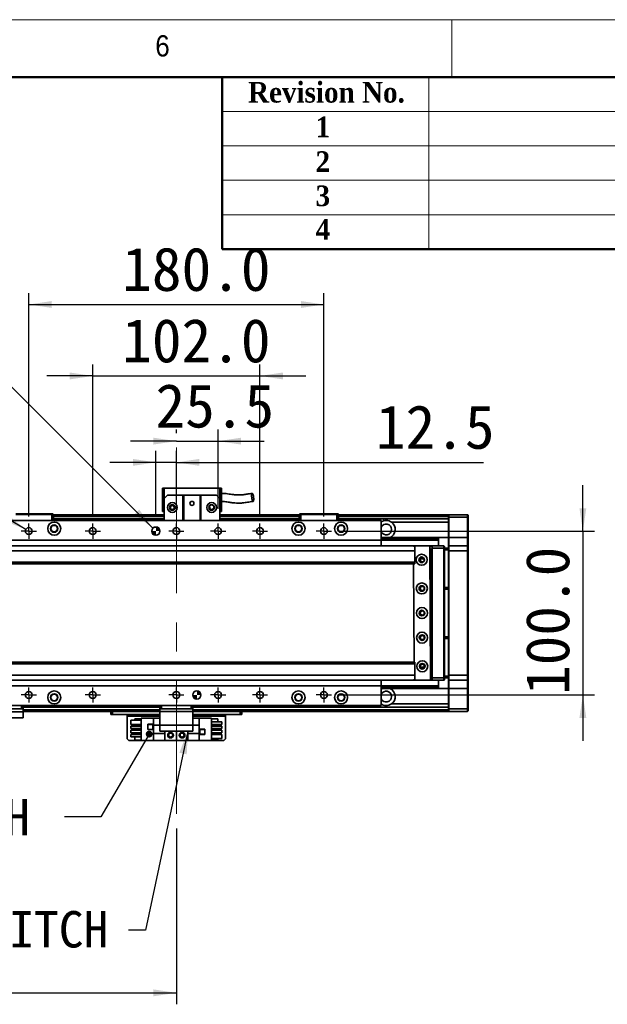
# Model space of a CAD drawing. Header units: millimetres. Extents: x 35 to 2905, y 35 to 2044.
# Tile 9 of 10: x 1906 to 2265, y 1443 to 2044. Entities that reach past the tile are written whole.
import ezdxf

# ---------------------------------------------------------------- set-up
doc = ezdxf.new("R2010")
doc.units = ezdxf.units.MM
doc.header["$LTSCALE"] = 7
doc.linetypes.add('CENTERX2', pattern=[20.32, 12.7, -2.54, 2.54, -2.54])
doc.layers.add('黑色实线', color=7, linetype='Continuous')
doc.styles.add('SLDTEXTSTYLE1', font='Gothic.ttf', dxfattribs={"width": 0.913})
doc.styles.add('SLDTEXTSTYLE2', font='timesbd.ttf', dxfattribs={"width": 0.933})
doc.styles.add('SLDTEXTSTYLE8', font='txt')
doc.styles.add('SLDTEXTSTYLE9', font='txt', dxfattribs={"bigfont": 'bigfont'})
doc.dimstyles.new('SLDDIMSTYLE0', dxfattribs={"dimtxt": 26.6, "dimasz": 14, "dimexe": 0, "dimexo": 0.0625, "dimgap": 6.65, "dimtad": 2, "dimdec": 1, "dimrnd": 1e-09, "dimzin": 4, "dimdsep": 46, "dimtxsty": 'SLDTEXTSTYLE8', "dimsah": 1, "dimcen": 0.09, "dimadec": 0, "dimazin": 1, "dimtfac": 1, "dimtdec": 1, "dimtmove": 0, "dimatfit": 0, "dimfxl": 0, "dimfrac": 2, "dimtolj": 1, "dimtzin": 12, "dimarcsym": 0})
doc.dimstyles.new('SLDDIMSTYLE1', dxfattribs={"dimtxt": 26.6, "dimasz": 14, "dimexe": 0, "dimexo": 0.0625, "dimgap": 6.65, "dimtad": 2, "dimdec": 1, "dimrnd": 1e-09, "dimzin": 12, "dimdsep": 46, "dimtxsty": 'SLDTEXTSTYLE8', "dimsah": 1, "dimcen": 0.09, "dimadec": 0, "dimazin": 3, "dimtfac": 1, "dimtdec": 1, "dimtmove": 0, "dimatfit": 0, "dimfxl": 0, "dimfrac": 2, "dimtolj": 1, "dimtzin": 12, "dimarcsym": 0})
doc.dimstyles.new('SLDDIMSTYLE2', dxfattribs={"dimtxt": 0.18, "dimasz": 14, "dimexe": 0, "dimexo": 0.0625, "dimgap": 0, "dimtad": 0, "dimtih": 1, "dimtoh": 1, "dimdec": 0, "dimrnd": 1e-09, "dimzin": 0, "dimdsep": 46, "dimtxsty": 'Standard', "dimsah": 1, "dimcen": 0.09, "dimadec": 0, "dimazin": 0, "dimtfac": 14, "dimtdec": 0, "dimtofl": 0, "dimtmove": 0, "dimatfit": 3, "dimfxl": 0, "dimfrac": 2, "dimtolj": 1, "dimtzin": 0, "dimarcsym": 0})
doc.dimstyles.new('SLDDIMSTYLE3', dxfattribs={"dimtxt": 26.6, "dimasz": 14, "dimexe": 0, "dimexo": 0.0625, "dimgap": 6.65, "dimtad": 2, "dimdec": 1, "dimrnd": 1e-09, "dimzin": 4, "dimdsep": 46, "dimtxsty": 'SLDTEXTSTYLE8', "dimsah": 1, "dimcen": 0.09, "dimadec": 0, "dimazin": 1, "dimtfac": 1, "dimtdec": 1, "dimtofl": 0, "dimtmove": 0, "dimatfit": 3, "dimfxl": 0, "dimfrac": 2, "dimtolj": 1, "dimtzin": 12, "dimarcsym": 0})
doc.dimstyles.new('SLDDIMSTYLE4', dxfattribs={"dimtxt": 26.6, "dimasz": 14, "dimexe": 0, "dimexo": 0.0625, "dimgap": 6.65, "dimtad": 0, "dimtih": 1, "dimtoh": 1, "dimdec": 1, "dimrnd": 1e-09, "dimzin": 4, "dimdsep": 46, "dimtxsty": 'SLDTEXTSTYLE8', "dimsah": 1, "dimcen": 0, "dimadec": 0, "dimazin": 1, "dimtfac": 1, "dimtdec": 1, "dimtofl": 0, "dimtmove": 0, "dimatfit": 3, "dimfxl": 0, "dimfrac": 2, "dimtolj": 1, "dimtzin": 12, "dimarcsym": 0})
doc.dimstyles.new('SLDDIMSTYLE5', dxfattribs={"dimtxt": 26.6, "dimasz": 14, "dimexe": 0, "dimexo": 0.0625, "dimgap": 6.65, "dimtad": 0, "dimtih": 1, "dimtoh": 1, "dimdec": 1, "dimrnd": 1e-09, "dimzin": 12, "dimdsep": 46, "dimtxsty": 'SLDTEXTSTYLE8', "dimsah": 1, "dimcen": 0, "dimadec": 0, "dimazin": 3, "dimtfac": 1, "dimtdec": 1, "dimtofl": 0, "dimtmove": 0, "dimatfit": 3, "dimfxl": 0, "dimfrac": 2, "dimtolj": 1, "dimtzin": 12, "dimarcsym": 0})
doc.dimstyles.new('SLDDIMSTYLE6', dxfattribs={"dimtxt": 0.18, "dimasz": 4.2, "dimexe": 0, "dimexo": 0.0625, "dimgap": 0, "dimtad": 0, "dimtih": 1, "dimtoh": 1, "dimdec": 0, "dimrnd": 1e-09, "dimzin": 0, "dimdsep": 46, "dimtxsty": 'Standard', "dimblk1": 'DOT', "dimblk2": 'DOT', "dimsah": 1, "dimcen": 0.09, "dimadec": 0, "dimazin": 0, "dimtfac": 4.2, "dimtdec": 0, "dimtofl": 0, "dimtmove": 0, "dimatfit": 3, "dimldrblk": 'DOT', "dimfxl": 0, "dimfrac": 2, "dimtolj": 1, "dimtzin": 0, "dimarcsym": 0})

# ---------------------------------------------------------------- blocks, each defined once
blk = doc.blocks.new('_D_7')
at = {"layer": '黑色实线'}
for p, q in [((1951.03, 1740.77), (1951.03, 1833.58)), ((2053.03, 1740.77), (2053.03, 1833.58)), ((1951.03, 1826.58), (1923.03, 1826.58)), ((1951.03, 1826.58), (2053.03, 1826.58)), ((2053.03, 1826.58), (2081.03, 1826.58))]:
    blk.add_line(p, q, dxfattribs=at)
for points in [[(1951.03, 1826.58), (1937.03, 1828.68), (1937.03, 1824.48)], [(2053.03, 1826.58), (2067.03, 1824.48), (2067.03, 1828.68)]]:
    blk.add_solid(points, dxfattribs=at)
at = {"layer": '黑色实线', "insert": (1969, 1861.48), "char_height": 26.6, "attachment_point": 1, "style": 'SLDTEXTSTYLE8'}
blk.add_mtext('102.0', dxfattribs=at)
blk = doc.blocks.new('_D_8')
at = {"layer": '黑色实线'}
for p, q in [((1912.03, 1740.77), (1912.03, 1877.18)), ((2092.03, 1740.77), (2092.03, 1877.18)), ((1912.03, 1870.18), (2092.03, 1870.18))]:
    blk.add_line(p, q, dxfattribs=at)
for points in [[(1912.03, 1870.18), (1926.03, 1868.08), (1926.03, 1872.28)], [(2092.03, 1870.18), (2078.03, 1872.28), (2078.03, 1868.08)]]:
    blk.add_solid(points, dxfattribs=at)
at = {"layer": '黑色实线', "insert": (1969, 1905.08), "char_height": 26.6, "attachment_point": 1, "style": 'SLDTEXTSTYLE8'}
blk.add_mtext('180.0', dxfattribs=at)
blk = doc.blocks.new('_D_9')
at = {"layer": '黑色实线'}
for p, q in [((2250.03, 1731.88), (2250.03, 1759.88)), ((2100.92, 1731.88), (2257.03, 1731.88)), ((2250.03, 1731.88), (2250.03, 1631.88)), ((2100.92, 1631.88), (2257.03, 1631.88)), ((2250.03, 1631.88), (2250.03, 1603.88))]:
    blk.add_line(p, q, dxfattribs=at)
for points in [[(2250.03, 1731.88), (2252.13, 1745.88), (2247.93, 1745.88)], [(2250.03, 1631.88), (2247.93, 1617.88), (2252.13, 1617.88)]]:
    blk.add_solid(points, dxfattribs=at)
at = {"layer": '黑色实线', "insert": (2215.13, 1631.88), "char_height": 26.6, "attachment_point": 1, "rotation": 90, "style": 'SLDTEXTSTYLE8'}
blk.add_mtext('100.0', dxfattribs=at)
blk = doc.blocks.new('SW_SYMBOL_HOLE_DEPTH')
at = {"layer": '黑色实线', "color": 0}
for p, q in [((0, 6125), (5600, 6125)), ((2800, 6125), (2800, 525)), ((700, 3885), (2800, 525)), ((4900, 3885), (2800, 525))]:
    blk.add_line(p, q, dxfattribs=at)
blk = doc.blocks.new('_D_10')
at = {"layer": '黑色实线'}
for p, q in [((1894.83, 1826.58), (1866.83, 1826.58)), ((1987.76, 1733.65), (1894.83, 1826.58))]:
    blk.add_line(p, q, dxfattribs=at)
blk.add_solid([(1987.76, 1733.65), (1979.35, 1745.03), (1976.38, 1742.06)], dxfattribs=at)
at = {"layer": '黑色实线', "xscale": 0.004985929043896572, "yscale": 0.004985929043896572, "zscale": 0.004985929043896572}
blk.add_blockref('SW_SYMBOL_HOLE_DEPTH', (1781.57, 1808.86), dxfattribs=at)
at = {"layer": '黑色实线', "char_height": 26.6, "attachment_point": 1, "style": 'SLDTEXTSTYLE8'}
for s, insert in [('2×', (1606.07, 1839.87)), ('%%c', (1649.59, 1839.61)), ('5.0', (1690.68, 1839.87)), ('H7', (1737.01, 1839.87)), ('7.0', (1820.5, 1839.87))]:
    blk.add_mtext(s, dxfattribs=dict(at, insert=insert))
blk = doc.blocks.new('_D_11')
at = {"layer": '黑色实线'}
for p, q in [((2002.03, 1791.72), (2002.03, 1793.79)), ((2027.53, 1745.41), (2027.53, 1793.79)), ((2002.03, 1786.79), (1974.03, 1786.79)), ((2002.03, 1786.79), (2027.53, 1786.79)), ((2027.53, 1786.79), (2055.53, 1786.79))]:
    blk.add_line(p, q, dxfattribs=at)
for points in [[(2002.03, 1786.79), (1988.03, 1788.89), (1988.03, 1784.69)], [(2027.53, 1786.79), (2041.53, 1784.69), (2041.53, 1788.89)]]:
    blk.add_solid(points, dxfattribs=at)
at = {"layer": '黑色实线', "insert": (1989.32, 1821.7), "char_height": 26.6, "attachment_point": 1, "style": 'SLDTEXTSTYLE8'}
blk.add_mtext('25.5', dxfattribs=at)
blk = doc.blocks.new('_D_12')
at = {"layer": '黑色实线'}
for p, q in [((1989.53, 1740.77), (1989.53, 1780.82)), ((2002.03, 1745.41), (2002.03, 1780.82)), ((1989.53, 1773.82), (1961.53, 1773.82)), ((2002.03, 1773.82), (1989.53, 1773.82)), ((2002.03, 1773.82), (2189.32, 1773.82))]:
    blk.add_line(p, q, dxfattribs=at)
for points in [[(1989.53, 1773.82), (1975.53, 1775.92), (1975.53, 1771.72)], [(2002.03, 1773.82), (2016.03, 1771.72), (2016.03, 1775.92)]]:
    blk.add_solid(points, dxfattribs=at)
at = {"layer": '黑色实线', "insert": (2123.78, 1808.72), "char_height": 26.6, "attachment_point": 1, "style": 'SLDTEXTSTYLE8'}
blk.add_mtext('12.5', dxfattribs=at)
blk = doc.blocks.new('_D_13')
at = {"layer": '黑色实线'}
for p, q in [((1839.39, 1773.82), (1811.39, 1773.82)), ((1910.21, 1732.93), (1839.39, 1773.82))]:
    blk.add_line(p, q, dxfattribs=at)
blk.add_solid([(1910.21, 1732.93), (1899.14, 1741.75), (1897.04, 1738.11)], dxfattribs=at)
at = {"layer": '黑色实线', "xscale": 0.004985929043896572, "yscale": 0.004985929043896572, "zscale": 0.004985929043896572}
blk.add_blockref('SW_SYMBOL_HOLE_DEPTH', (1706.92, 1756.21), dxfattribs=at)
at = {"layer": '黑色实线', "char_height": 26.6, "attachment_point": 1, "style": 'SLDTEXTSTYLE8'}
for s, insert in [('10×M5', (1592.94, 1787.22)), ('10.0', (1745.85, 1787.22))]:
    blk.add_mtext(s, dxfattribs=dict(at, insert=insert))
blk = doc.blocks.new('_D_20')
at = {"layer": '黑色实线'}
for p, q in [((2002.03, 1550.42), (2002.03, 1443.08)), ((382.03, 1546.57), (382.03, 1443.08)), ((382.03, 1450.08), (2002.03, 1450.08))]:
    blk.add_line(p, q, dxfattribs=at)
for points in [[(382.03, 1450.08), (396.03, 1447.98), (396.03, 1452.18)], [(2002.03, 1450.08), (1988.03, 1452.18), (1988.03, 1447.98)]]:
    blk.add_solid(points, dxfattribs=at)
at = {"layer": '黑色实线', "insert": (1142.33, 1484.98), "char_height": 26.6, "attachment_point": 1, "style": 'SLDTEXTSTYLE8'}
blk.add_mtext('1620.0', dxfattribs=at)
blk = doc.blocks.new('SW_NOTE_5')
at = {"layer": '黑色实线', "color": 0, "char_height": 22.225, "attachment_point": 2}
for s, insert, style in [('光电原点', (-103.76, 40.29), 'SLDTEXTSTYLE9'), ('HOME SWITCH', (-104.35, 10.9), 'SLDTEXTSTYLE8')]:
    blk.add_mtext(s, dxfattribs=dict(at, insert=insert, style=style))
blk = doc.blocks.new('_DOT')
at = {"color": 0, "linetype": 'ByBlock', "lineweight": -2}
blk.add_line((-0.5, 0), (-1, 0), dxfattribs=at)
at = {"color": 0, "linetype": 'ByBlock', "const_width": 0.5}
blk.add_lwpolyline([(-0.25, 0, 1), (0.25, 0, 1)], format="xyb", close=True, dxfattribs=at)
blk = doc.blocks.new('SW_NOTE_6')
at = {"layer": '黑色实线', "color": 0, "char_height": 22.225, "attachment_point": 2}
for s, insert, style in [('光电负限位', (-168.93, 41.07), 'SLDTEXTSTYLE9'), ('NEGATIVE LIMIT SWITCH', (-170.99, 11.69), 'SLDTEXTSTYLE8')]:
    blk.add_mtext(s, dxfattribs=dict(at, insert=insert, style=style))
blk = doc.blocks.new('SW_CENTERMARKSYMBOL_0')
at = {"layer": '黑色实线', "color": 0}
for p, q in [((-2.54, 0), (-4.64, 0)), ((0, 0), (-2.54, 0)), ((0, 2.54), (0, 4.64)), ((0, 0), (0, 2.54)), ((0, 0), (0, -2.54)), ((0, 0), (2.54, 0)), ((2.54, 0), (4.64, 0)), ((0, -2.54), (0, -4.64))]:
    blk.add_line(p, q, dxfattribs=at)
blk = doc.blocks.new('SW_CENTERMARKSYMBOL_1')
at = {"layer": '黑色实线', "color": 0}
for p, q in [((-2.54, 0), (-4.64, 0)), ((0, 0), (-2.54, 0)), ((0, 2.54), (0, 4.64)), ((0, 0), (0, 2.54)), ((0, 0), (0, -2.54)), ((0, 0), (2.54, 0)), ((2.54, 0), (4.64, 0)), ((0, -2.54), (0, -4.64))]:
    blk.add_line(p, q, dxfattribs=at)
blk = doc.blocks.new('SW_CENTERMARKSYMBOL_2')
at = {"layer": '黑色实线', "color": 0}
for p, q in [((-2.54, 0), (-4.64, 0)), ((0, 0), (-2.54, 0)), ((0, 2.54), (0, 4.64)), ((0, 0), (0, 2.54)), ((0, 0), (0, -2.54)), ((0, 0), (2.54, 0)), ((2.54, 0), (4.64, 0)), ((0, -2.54), (0, -4.64))]:
    blk.add_line(p, q, dxfattribs=at)
blk = doc.blocks.new('SW_CENTERMARKSYMBOL_3')
at = {"layer": '黑色实线', "color": 0}
for p, q in [((-2.54, 0), (-4.64, 0)), ((0, 0), (-2.54, 0)), ((0, 2.54), (0, 4.64)), ((0, 0), (0, 2.54)), ((0, 0), (0, -2.54)), ((0, 0), (2.54, 0)), ((2.54, 0), (4.64, 0)), ((0, -2.54), (0, -4.64))]:
    blk.add_line(p, q, dxfattribs=at)
blk = doc.blocks.new('SW_CENTERMARKSYMBOL_4')
at = {"layer": '黑色实线', "color": 0}
for p, q in [((-2.54, 0), (-4.64, 0)), ((0, 0), (-2.54, 0)), ((0, 2.54), (0, 4.64)), ((0, 0), (0, 2.54)), ((0, 0), (0, -2.54)), ((0, 0), (2.54, 0)), ((2.54, 0), (4.64, 0)), ((0, -2.54), (0, -4.64))]:
    blk.add_line(p, q, dxfattribs=at)
blk = doc.blocks.new('SW_CENTERMARKSYMBOL_5')
at = {"layer": '黑色实线', "color": 0}
for p, q in [((-2.54, 0), (-4.64, 0)), ((0, 0), (-2.54, 0)), ((0, 2.54), (0, 4.64)), ((0, 0), (0, 2.54)), ((0, 0), (0, -2.54)), ((0, 0), (2.54, 0)), ((2.54, 0), (4.64, 0)), ((0, -2.54), (0, -4.64))]:
    blk.add_line(p, q, dxfattribs=at)
blk = doc.blocks.new('SW_CENTERMARKSYMBOL_6')
at = {"layer": '黑色实线', "color": 0}
for p, q in [((-2.54, 0), (-4.64, 0)), ((0, 0), (-2.54, 0)), ((0, 2.54), (0, 4.64)), ((0, 0), (0, 2.54)), ((0, 0), (0, -2.54)), ((0, 0), (2.54, 0)), ((2.54, 0), (4.64, 0)), ((0, -2.54), (0, -4.64))]:
    blk.add_line(p, q, dxfattribs=at)
blk = doc.blocks.new('SW_CENTERMARKSYMBOL_7')
at = {"layer": '黑色实线', "color": 0}
for p, q in [((-2.54, 0), (-4.64, 0)), ((0, 0), (-2.54, 0)), ((0, 2.54), (0, 4.64)), ((0, 0), (0, 2.54)), ((0, 0), (0, -2.54)), ((0, 0), (2.54, 0)), ((2.54, 0), (4.64, 0)), ((0, -2.54), (0, -4.64))]:
    blk.add_line(p, q, dxfattribs=at)
blk = doc.blocks.new('SW_CENTERMARKSYMBOL_8')
at = {"layer": '黑色实线', "color": 0}
for p, q in [((-2.54, 0), (-4.64, 0)), ((0, 0), (-2.54, 0)), ((0, 2.54), (0, 4.64)), ((0, 0), (0, 2.54)), ((0, 0), (0, -2.54)), ((0, 0), (2.54, 0)), ((2.54, 0), (4.64, 0)), ((0, -2.54), (0, -4.64))]:
    blk.add_line(p, q, dxfattribs=at)
blk = doc.blocks.new('SW_CENTERMARKSYMBOL_9')
at = {"layer": '黑色实线', "color": 0}
for p, q in [((-2.54, 0), (-4.64, 0)), ((0, 0), (-2.54, 0)), ((0, 2.54), (0, 4.64)), ((0, 0), (0, 2.54)), ((0, 0), (0, -2.54)), ((0, 0), (2.54, 0)), ((2.54, 0), (4.64, 0)), ((0, -2.54), (0, -4.64))]:
    blk.add_line(p, q, dxfattribs=at)
blk = doc.blocks.new('SW_CENTERMARKSYMBOL_10')
at = {"layer": '黑色实线', "color": 0}
for p, q in [((-2.54, 0), (-4.64, 0)), ((0, 0), (-2.54, 0)), ((0, 2.54), (0, 4.64)), ((0, 0), (0, 2.54)), ((0, 0), (0, -2.54)), ((0, 0), (2.54, 0)), ((2.54, 0), (4.64, 0)), ((0, -2.54), (0, -4.64))]:
    blk.add_line(p, q, dxfattribs=at)
blk = doc.blocks.new('SW_CENTERMARKSYMBOL_11')
at = {"layer": '黑色实线', "color": 0}
for p, q in [((-2.54, 0), (-4.64, 0)), ((0, 0), (-2.54, 0)), ((0, 2.54), (0, 4.64)), ((0, 0), (0, 2.54)), ((0, 0), (0, -2.54)), ((0, 0), (2.54, 0)), ((2.54, 0), (4.64, 0)), ((0, -2.54), (0, -4.64))]:
    blk.add_line(p, q, dxfattribs=at)
blk = doc.blocks.new('SW_DOWELSYMBOL_0')
at = {"linetype": 'Continuous', "lineweight": 18}
h = blk.add_hatch(color=0, dxfattribs=at)
edge = h.paths.add_edge_path(flags=0)
edge.add_arc((0, 0), 2.5, 180, 270)
edge.add_line((0, -2.5), (0, 0))
edge.add_line((0, 0), (-2.5, 0))
h = blk.add_hatch(color=0, dxfattribs=at)
edge = h.paths.add_edge_path(flags=0)
edge.add_arc((0, 0), 2.5, 0, 90)
edge.add_line((0, 2.5), (0, 0))
edge.add_line((0, 0), (2.5, 0))
at = {"layer": '黑色实线', "color": 0}
blk.add_circle((0, 0), 2.5, dxfattribs=at)
blk = doc.blocks.new('SW_DOWELSYMBOL_1')
at = {"linetype": 'Continuous', "lineweight": 18}
h = blk.add_hatch(color=0, dxfattribs=at)
edge = h.paths.add_edge_path(flags=0)
edge.add_arc((0, 0), 2.5, 180, 270)
edge.add_line((0, -2.5), (0, 0))
edge.add_line((0, 0), (-2.5, 0))
h = blk.add_hatch(color=0, dxfattribs=at)
edge = h.paths.add_edge_path(flags=0)
edge.add_arc((0, 0), 2.5, 0, 90)
edge.add_line((0, 2.5), (0, 0))
edge.add_line((0, 0), (2.5, 0))
at = {"layer": '黑色实线', "color": 0}
blk.add_circle((0, 0), 2.5, dxfattribs=at)

msp = doc.modelspace()

# ---------------------------------------------------------------- linework, layer by layer
at = {"color": 7, "linetype": 'Continuous', "lineweight": 18}
for p, q in [((2905, 2044), (35, 2044)), ((2170, 2044), (2170, 2009)), ((70, 2009), (2870, 2009)), ((2156, 2009), (2156, 1904)), ((2030, 1988), (2870, 1988)), ((2030, 1967), (2870, 1967)), ((2030, 1946), (2870, 1946)), ((2030, 1925), (2870, 1925))]:
    msp.add_line(p, q, dxfattribs=at)
at = {"color": 7, "linetype": 'Continuous', "lineweight": 50}
for p, q in [((2870, 2009), (70, 2009)), ((2030, 2009), (2030, 1904)), ((2870, 1904), (2030, 1904))]:
    msp.add_line(p, q, dxfattribs=at)
at = {"color": 7, "linetype": 'Continuous', "lineweight": 35}
for p, q in [((1993.53, 1758.18), (1994.53, 1758.18)), ((1993.53, 1758.18), (1993.53, 1743.78)), ((1994.53, 1751.78), (1994.53, 1758.18)), ((1994.53, 1758.18), (2028.53, 1758.18)), ((2028.53, 1758.18), (2029.53, 1758.18)), ((2028.53, 1758.18), (2028.53, 1751.78)), ((2029.53, 1743.78), (2029.53, 1758.18)), ((1996.53, 1753.78), (1994.53, 1751.78)), ((1994.53, 1751.78), (1994.53, 1738.38)), ((1996.53, 1753.78), (2006.03, 1753.78)), ((2006.03, 1738.38), (2006.03, 1753.78)), ((2006.03, 1753.78), (2006.53, 1753.78)), ((2006.53, 1753.78), (2006.53, 1738.38)), ((2016.53, 1753.78), (2006.53, 1753.78)), ((2016.53, 1738.38), (2016.53, 1753.78)), ((2016.53, 1753.78), (2017.03, 1753.78)), ((2017.03, 1753.78), (2017.03, 1738.38)), ((2017.03, 1753.78), (2026.53, 1753.78)), ((2028.53, 1751.78), (2026.53, 1753.78)), ((2028.53, 1751.78), (2028.53, 1738.38)), ((1993.53, 1743.78), (1994.53, 1743.78)), ((2028.53, 1743.78), (2029.53, 1743.78)), ((2127.03, 1738.38), (1877.03, 1738.38)), ((1926.03, 1742.08), (1904.03, 1742.08)), ((1904.16, 1742.38), (1925.91, 1742.38)), ((1925.91, 1742.38), (1926.73, 1742.38)), ((1926.03, 1742.08), (1925.91, 1742.38)), ((1927.03, 1742.08), (1926.03, 1742.08)), ((1926.03, 1738.38), (1926.03, 1742.08)), ((1926.73, 1742.38), (1927.03, 1742.08)), ((1927.03, 1742.08), (1927.03, 1738.38)), ((1994.53, 1741.88), (1927.03, 1741.88)), ((1927.03, 1741.68), (1994.53, 1741.68)), ((1927.03, 1741.48), (1994.53, 1741.48)), ((1994.53, 1741.38), (1927.03, 1741.38)), ((1994.53, 1739.38), (1927.03, 1739.38)), ((2077.03, 1741.88), (2028.53, 1741.88)), ((2028.53, 1741.68), (2077.03, 1741.68)), ((2028.53, 1741.48), (2077.03, 1741.48)), ((2077.03, 1741.38), (2028.53, 1741.38)), ((2077.03, 1739.38), (2028.53, 1739.38)), ((2077.03, 1742.08), (2077.33, 1742.38)), ((2077.03, 1738.38), (2077.03, 1742.08)), ((2078.03, 1742.08), (2077.03, 1742.08)), ((2077.33, 1742.38), (2078.16, 1742.38)), ((2078.03, 1742.08), (2078.16, 1742.38)), ((2100.03, 1742.08), (2078.03, 1742.08)), ((2078.03, 1742.08), (2078.03, 1738.38)), ((2078.16, 1742.38), (2099.91, 1742.38)), ((2099.91, 1742.38), (2100.73, 1742.38)), ((2100.03, 1742.08), (2099.91, 1742.38)), ((2101.03, 1742.08), (2100.03, 1742.08)), ((2100.03, 1738.38), (2100.03, 1742.08)), ((2100.73, 1742.38), (2101.03, 1742.08)), ((2101.03, 1742.08), (2101.03, 1738.38)), ((2168.03, 1741.88), (2101.03, 1741.88)), ((2168.03, 1741.38), (2101.03, 1741.38)), ((2168.03, 1739.38), (2101.03, 1739.38)), ((2127.03, 1738.38), (2127.03, 1726.38)), ((2168.03, 1737.38), (2133.2, 1737.38)), ((2168.03, 1741.58), (2168.33, 1741.88)), ((2168.03, 1741.88), (2168.03, 1741.58)), ((2168.03, 1740.38), (2168.03, 1741.58)), ((2168.03, 1740.38), (2168.33, 1740.38)), ((2168.03, 1727.88), (2168.03, 1740.38)), ((2168.33, 1741.88), (2168.33, 1740.38)), ((2168.33, 1741.88), (2179.73, 1741.88)), ((2179.73, 1740.38), (2168.33, 1740.38)), ((2168.33, 1740.38), (2168.33, 1727.88)), ((2179.73, 1740.38), (2179.73, 1741.88)), ((2179.73, 1741.88), (2180.03, 1741.58)), ((2179.73, 1740.38), (2180.03, 1740.38)), ((2179.73, 1727.88), (2179.73, 1740.38)), ((2180.03, 1741.58), (2180.03, 1740.38)), ((2180.03, 1740.38), (2180.03, 1727.88)), ((2127.03, 1726.38), (1877.03, 1726.38)), ((2127.03, 1728.27), (2127.75, 1727.88)), ((2127.03, 1727.88), (2162.03, 1727.88)), ((2127.03, 1727.58), (2162.03, 1727.58)), ((2127.03, 1726.68), (2162.03, 1726.68)), ((2127.03, 1726.39), (2162.03, 1726.39)), ((2127.03, 1726.38), (2127.03, 1722.88)), ((2162.03, 1727.88), (2162.03, 1727.58)), ((2168.03, 1727.88), (2162.03, 1727.88)), ((2162.03, 1727.58), (2162.03, 1726.68)), ((2162.03, 1726.68), (2162.03, 1726.39)), ((2162.03, 1726.39), (2162.03, 1722.88)), ((2168.03, 1727.88), (2168.33, 1727.88)), ((2168.03, 1722.58), (2168.03, 1727.88)), ((2168.33, 1727.88), (2168.33, 1722.88)), ((2168.33, 1727.88), (2179.73, 1727.88)), ((2179.73, 1722.88), (2179.73, 1727.88)), ((2179.73, 1727.88), (2180.03, 1727.88)), ((2180.03, 1727.88), (2180.03, 1722.58)), ((2147.53, 1722.88), (236.53, 1722.88)), ((2147.53, 1719.88), (236.53, 1719.88)), ((2147.14, 1722.86), (2146.64, 1722.35)), ((2146.64, 1722.35), (2146.64, 1722.24)), ((2156.14, 1722.9), (2147.14, 1722.86)), ((2147.53, 1722.88), (2147.53, 1722.86)), ((2147.53, 1722.24), (2147.53, 1719.88)), ((2147.53, 1719.88), (2147.53, 1712.88)), ((2147.83, 1722.88), (2147.81, 1722.86)), ((2147.83, 1722.86), (2147.83, 1722.88)), ((2147.83, 1722.88), (2151.83, 1722.88)), ((2156.64, 1722.41), (2156.14, 1722.9)), ((2156.16, 1722.88), (2158.03, 1722.88)), ((2158.03, 1722.58), (2156.46, 1722.58)), ((2157.08, 1641.41), (2156.64, 1722.41)), ((2157.53, 1720.88), (2156.65, 1720.88)), ((2157.53, 1642.88), (2157.53, 1720.88)), ((2158.03, 1722.88), (2165.23, 1722.88)), ((2158.03, 1721.38), (2158.03, 1722.88)), ((2158.03, 1642.38), (2158.03, 1721.38)), ((2165.23, 1721.38), (2158.03, 1721.38)), ((2165.23, 1721.38), (2165.23, 1722.88)), ((2165.53, 1722.58), (2165.23, 1722.88)), ((2165.23, 1642.38), (2165.23, 1721.38)), ((2165.53, 1721.38), (2165.23, 1721.38)), ((2165.53, 1722.58), (2165.53, 1721.38)), ((2165.53, 1721.38), (2165.53, 1642.38)), ((2165.53, 1721.38), (2168.03, 1721.38)), ((2168.03, 1720.38), (2165.53, 1720.38)), ((2168.33, 1722.88), (2168.03, 1722.58)), ((2168.03, 1719.88), (2168.03, 1722.58)), ((2168.33, 1719.88), (2168.03, 1719.88)), ((2168.03, 1643.88), (2168.03, 1719.88)), ((2168.33, 1722.88), (2168.33, 1719.88)), ((2168.33, 1722.88), (2179.73, 1722.88)), ((2168.33, 1719.88), (2168.33, 1643.88)), ((2179.73, 1719.88), (2168.33, 1719.88)), ((2179.73, 1719.88), (2179.73, 1722.88)), ((2179.73, 1722.88), (2180.03, 1722.58)), ((2179.73, 1643.88), (2179.73, 1719.88)), ((2179.73, 1719.88), (2180.03, 1719.88)), ((2180.03, 1722.58), (2180.03, 1719.88)), ((2180.03, 1719.88), (2180.03, 1643.88)), ((2147.53, 1712.88), (236.53, 1712.88)), ((2147.53, 1712.88), (2147.53, 1711.88)), ((2153.18, 1714.88), (2150.89, 1714.88)), ((2152.03, 1715.98), (2152.33, 1715.95)), ((236.53, 1711.88), (2147.53, 1711.88)), ((2146.7, 1711.88), (2147.02, 1651.88)), ((2152.03, 1698.48), (2152.55, 1698.4)), ((2165.53, 1697.38), (2168.03, 1697.38)), ((2168.03, 1696.38), (2165.53, 1696.38)), ((2165.53, 1667.38), (2168.03, 1667.38)), ((2168.03, 1666.38), (2165.53, 1666.38)), ((2147.53, 1651.88), (236.53, 1651.88)), ((2147.53, 1650.88), (236.53, 1650.88)), ((2147.53, 1651.88), (2147.53, 1650.88)), ((2147.53, 1650.88), (2147.53, 1643.88)), ((2150.89, 1648.88), (2153.18, 1648.88)), ((2147.53, 1643.88), (236.53, 1643.88)), ((2147.53, 1640.88), (236.53, 1640.88)), ((2127.03, 1640.88), (2127.03, 1637.38)), ((2147.07, 1641.52), (2147.08, 1641.35)), ((2147.08, 1641.35), (2147.58, 1640.86)), ((2147.53, 1643.88), (2147.53, 1641.52)), ((2147.53, 1640.9), (2147.53, 1640.88)), ((2147.58, 1640.86), (2156.58, 1640.91)), ((2158.03, 1640.88), (2152.05, 1640.88)), ((2156.58, 1640.91), (2157.08, 1641.41)), ((2156.85, 1641.18), (2158.03, 1641.18)), ((2157.07, 1642.88), (2157.53, 1642.88)), ((2158.03, 1642.38), (2165.23, 1642.38)), ((2158.03, 1640.88), (2158.03, 1642.38)), ((2165.23, 1640.88), (2158.03, 1640.88)), ((2162.03, 1640.88), (2162.03, 1637.37)), ((2165.53, 1642.38), (2165.23, 1642.38)), ((2165.23, 1640.88), (2165.23, 1642.38)), ((2165.53, 1641.18), (2165.23, 1640.88)), ((2165.53, 1643.38), (2168.03, 1643.38)), ((2165.53, 1642.38), (2165.53, 1641.18)), ((2168.03, 1642.38), (2165.53, 1642.38)), ((2168.33, 1643.88), (2168.03, 1643.88)), ((2168.03, 1641.18), (2168.03, 1643.88)), ((2168.33, 1640.88), (2168.03, 1641.18)), ((2168.03, 1635.88), (2168.03, 1641.18)), ((2168.33, 1643.88), (2179.73, 1643.88)), ((2168.33, 1643.88), (2168.33, 1640.88)), ((2179.73, 1640.88), (2168.33, 1640.88)), ((2168.33, 1640.88), (2168.33, 1635.88)), ((2179.73, 1643.88), (2180.03, 1643.88)), ((2179.73, 1640.88), (2179.73, 1643.88)), ((2179.73, 1640.88), (2180.03, 1641.18)), ((2179.73, 1635.88), (2179.73, 1640.88)), ((2180.03, 1643.88), (2180.03, 1641.18)), ((2180.03, 1641.18), (2180.03, 1635.88)), ((2127.03, 1637.38), (1877.03, 1637.38)), ((2127.03, 1637.38), (2127.03, 1625.38)), ((2127.03, 1637.37), (2162.03, 1637.37)), ((2127.03, 1637.08), (2162.03, 1637.08)), ((2127.03, 1636.18), (2162.03, 1636.18)), ((2127.03, 1635.89), (2162.03, 1635.89)), ((2127.03, 1635.49), (2127.75, 1635.89)), ((2162.03, 1637.37), (2162.03, 1637.08)), ((2162.03, 1637.08), (2162.03, 1636.18)), ((2162.03, 1636.18), (2162.03, 1635.89)), ((2168.03, 1635.89), (2162.03, 1635.89)), ((2168.33, 1635.88), (2168.03, 1635.88)), ((2168.03, 1623.38), (2168.03, 1635.88)), ((2168.33, 1635.88), (2179.73, 1635.88)), ((2168.33, 1635.88), (2168.33, 1623.38)), ((2180.03, 1635.88), (2179.73, 1635.88)), ((2179.73, 1623.38), (2179.73, 1635.88)), ((2180.03, 1635.88), (2180.03, 1623.38)), ((1874.53, 1623.38), (1907.53, 1623.38)), ((2127.03, 1625.38), (1877.03, 1625.38)), ((1907.53, 1623.38), (1907.53, 1625.38)), ((1908.53, 1623.38), (1907.53, 1623.38)), ((1908.53, 1625.38), (1908.53, 1623.38)), ((1992.03, 1624.39), (1908.53, 1624.39)), ((1908.53, 1623.38), (1908.53, 1621.55)), ((1992.03, 1623.38), (1992.03, 1625.38)), ((1993.03, 1623.38), (1992.03, 1623.38)), ((1992.03, 1621.88), (1992.03, 1623.38)), ((1993.03, 1625.38), (1993.03, 1623.38)), ((2011.03, 1623.38), (1993.03, 1623.38)), ((2011.03, 1623.38), (2011.03, 1625.38)), ((2012.03, 1623.38), (2011.03, 1623.38)), ((2012.03, 1625.38), (2012.03, 1623.38)), ((2168.03, 1624.39), (2012.03, 1624.39)), ((2012.03, 1623.38), (2012.03, 1621.88)), ((2168.03, 1626.39), (2133.2, 1626.39)), ((2168.33, 1623.38), (2168.03, 1623.38)), ((2168.03, 1622.18), (2168.03, 1623.38)), ((2168.33, 1623.38), (2179.73, 1623.38)), ((2168.33, 1623.38), (2168.33, 1621.88)), ((2180.03, 1623.38), (2179.73, 1623.38)), ((2179.73, 1621.88), (2179.73, 1623.38)), ((2180.03, 1623.38), (2180.03, 1622.18)), ((1873.53, 1621.55), (1908.53, 1621.55)), ((1908.53, 1617.88), (1873.53, 1617.88)), ((1992.03, 1621.88), (1908.53, 1621.88)), ((1908.53, 1621.55), (1908.53, 1617.88)), ((1962.03, 1619.88), (1962.03, 1621.88)), ((1963.03, 1619.88), (1962.03, 1619.88)), ((1963.03, 1621.88), (1963.03, 1619.88)), ((1992.03, 1619.88), (1963.03, 1619.88)), ((1972.03, 1619.88), (1972.03, 1618.88)), ((1972.03, 1605.08), (1972.03, 1618.88)), ((1976.73, 1617.38), (1980.53, 1617.38)), ((1976.73, 1616.44), (1976.73, 1617.38)), ((1980.53, 1604.08), (1980.53, 1617.68)), ((1980.53, 1617.68), (1988.08, 1617.68)), ((1988.08, 1617.68), (1988.08, 1613.38)), ((1992.03, 1617.68), (1988.08, 1617.68)), ((2012.03, 1621.88), (1992.03, 1621.88)), ((1992.03, 1621.88), (1992.03, 1613.38)), ((2012.03, 1621.88), (2012.03, 1613.38)), ((2168.03, 1621.88), (2012.03, 1621.88)), ((2041.03, 1619.88), (2012.03, 1619.88)), ((2015.98, 1617.68), (2012.03, 1617.68)), ((2015.98, 1613.38), (2015.98, 1617.68)), ((2023.53, 1617.68), (2015.98, 1617.68)), ((2023.53, 1617.68), (2023.53, 1604.08)), ((2027.33, 1617.38), (2023.53, 1617.38)), ((2027.33, 1617.38), (2027.33, 1615.44)), ((2032.03, 1618.88), (2032.03, 1619.88)), ((2032.03, 1618.88), (2032.03, 1605.08)), ((2041.03, 1619.88), (2041.03, 1621.88)), ((2042.03, 1619.88), (2041.03, 1619.88)), ((2042.03, 1621.88), (2042.03, 1619.88)), ((2168.33, 1621.88), (2168.03, 1622.18)), ((2168.03, 1622.18), (2168.03, 1621.88)), ((2179.73, 1621.88), (2168.33, 1621.88)), ((2180.03, 1622.18), (2179.73, 1621.88)), ((1974.33, 1613.94), (1974.33, 1616.44)), ((1974.33, 1616.44), (1980.53, 1616.44)), ((1974.33, 1613.94), (1980.53, 1613.94)), ((1974.33, 1612.9), (1980.53, 1612.9)), ((1974.33, 1611.4), (1974.33, 1612.9)), ((1974.33, 1611.4), (1980.53, 1611.4)), ((1976.73, 1612.9), (1976.73, 1613.94)), ((1976.73, 1610.36), (1976.73, 1611.4)), ((1987.83, 1613.98), (1984.63, 1613.98)), ((1984.63, 1613.98), (1984.63, 1610.78)), ((1984.63, 1610.78), (1987.83, 1610.78)), ((1987.73, 1613.88), (1984.73, 1613.88)), ((1984.73, 1613.88), (1984.73, 1610.88)), ((1984.73, 1610.88), (1987.73, 1610.88)), ((1987.73, 1610.88), (1987.73, 1613.88)), ((1987.83, 1610.78), (1987.83, 1613.98)), ((1992.03, 1613.38), (1988.08, 1613.38)), ((1988.08, 1608.38), (1988.08, 1613.38)), ((1992.03, 1613.38), (2012.03, 1613.38)), ((1992.03, 1609.88), (1992.03, 1613.38)), ((2015.98, 1613.38), (2012.03, 1613.38)), ((2012.03, 1613.38), (2012.03, 1609.88)), ((2015.98, 1613.38), (2015.98, 1608.38)), ((2019.43, 1610.98), (2016.23, 1610.98)), ((2016.23, 1610.98), (2016.23, 1607.78)), ((2016.33, 1610.88), (2016.33, 1607.88)), ((2019.33, 1610.88), (2016.33, 1610.88)), ((2019.33, 1607.88), (2019.33, 1610.88)), ((2019.43, 1607.78), (2019.43, 1610.98)), ((2029.73, 1615.44), (2023.53, 1615.44)), ((2029.73, 1613.94), (2023.53, 1613.94)), ((2029.73, 1612.9), (2023.53, 1612.9)), ((2029.73, 1611.4), (2023.53, 1611.4)), ((2027.33, 1613.94), (2027.33, 1612.9)), ((2027.33, 1611.4), (2027.33, 1610.36)), ((2029.73, 1615.44), (2029.73, 1613.94)), ((2029.73, 1612.9), (2029.73, 1611.4)), ((1972.03, 1605.08), (1973.03, 1604.08)), ((1974.33, 1608.86), (1974.33, 1610.36)), ((1974.33, 1610.36), (1980.53, 1610.36)), ((1974.33, 1608.86), (1980.53, 1608.86)), ((1974.33, 1606.32), (1974.33, 1607.82)), ((1974.33, 1607.82), (1980.53, 1607.82)), ((1974.33, 1606.32), (1980.53, 1606.32)), ((1976.73, 1607.82), (1976.73, 1608.86)), ((1976.73, 1604.38), (1976.73, 1606.32)), ((1988.08, 1608.38), (1995.03, 1608.38)), ((1988.08, 1608.38), (1988.08, 1604.08)), ((2012.03, 1609.88), (1992.03, 1609.88)), ((1995.03, 1609.88), (1995.03, 1608.38)), ((1995.03, 1604.08), (1995.03, 1608.38)), ((2002.03, 1609.88), (2002.03, 1604.08)), ((2009.03, 1608.38), (2009.03, 1609.88)), ((2009.03, 1608.38), (2015.98, 1608.38)), ((2009.03, 1608.38), (2009.03, 1604.08)), ((2015.98, 1604.08), (2015.98, 1608.38)), ((2016.23, 1607.78), (2019.43, 1607.78)), ((2016.33, 1607.88), (2019.33, 1607.88)), ((2029.73, 1610.36), (2023.53, 1610.36)), ((2029.73, 1608.86), (2023.53, 1608.86)), ((2029.73, 1607.82), (2023.53, 1607.82)), ((2029.73, 1605.32), (2023.53, 1605.32)), ((2027.33, 1608.86), (2027.33, 1607.82)), ((2027.33, 1605.32), (2027.33, 1604.38)), ((2029.73, 1610.36), (2029.73, 1608.86)), ((2029.73, 1607.82), (2029.73, 1605.32)), ((2031.03, 1604.08), (2032.03, 1605.08)), ((1980.53, 1604.08), (1973.03, 1604.08)), ((1976.73, 1604.38), (1980.53, 1604.38)), ((1980.53, 1604.08), (1988.08, 1604.08)), ((1988.08, 1604.08), (1995.03, 1604.08)), ((2002.03, 1604.08), (1995.03, 1604.08)), ((2002.03, 1604.08), (2009.03, 1604.08)), ((2009.03, 1604.08), (2015.98, 1604.08)), ((2023.53, 1604.08), (2015.98, 1604.08)), ((2027.33, 1604.38), (2023.53, 1604.38)), ((2031.03, 1604.08), (2023.53, 1604.08))]:
    msp.add_line(p, q, dxfattribs=at)
at = {"color": 8, "linetype": 'Continuous', "lineweight": 35}
for p, q in [((1994.53, 1740.88), (1927.03, 1740.88)), ((2077.03, 1740.88), (2028.53, 1740.88)), ((2168.03, 1740.88), (2101.03, 1740.88)), ((1992.03, 1622.88), (1908.53, 1622.88)), ((2168.03, 1622.88), (2012.03, 1622.88)), ((1972.03, 1618.88), (1992.03, 1618.88)), ((2012.03, 1618.88), (2032.03, 1618.88))]:
    msp.add_line(p, q, dxfattribs=at)
at = {"color": 7, "linetype": 'Continuous', "lineweight": 35, "flags": 128}
msp.add_lwpolyline([(2152.03, 1683.48), (2152.64, 1683.36), (2152.89, 1683.23)], dxfattribs=at)
at = {"color": 7, "linetype": 'Continuous', "lineweight": 35}
for centre, radius in [((1999.53, 1746.28), 3), ((2011.53, 1748.78), 1.25), ((2023.53, 1746.28), 3), ((1999.53, 1746.28), 1.7), ((1999.53, 1746.28), 1.6), ((2023.53, 1746.28), 1.7), ((2023.53, 1746.28), 1.6), ((1927.53, 1733.39), 4), ((2076.53, 1733.39), 4), ((2102.53, 1733.39), 4), ((1912.03, 1731.88), 2.1), ((1927.53, 1733.39), 2.25), ((1927.53, 1733.39), 2), ((1951.03, 1731.88), 2.1), ((1989.53, 1731.88), 2.5), ((2002.03, 1731.88), 2.1), ((2027.53, 1731.88), 2.1), ((2053.03, 1731.88), 2.1), ((2076.53, 1733.39), 2.25), ((2076.53, 1733.39), 2), ((2092.03, 1731.88), 2.1), ((2102.53, 1733.39), 2.25), ((2102.53, 1733.39), 2), ((2151.68, 1714.38), 3.36), ((2151.68, 1714.38), 1.7), ((2152.03, 1714.38), 1.25), ((2151.78, 1696.88), 3.36), ((2151.78, 1696.88), 1.7), ((2152.03, 1696.88), 1.25), ((2151.86, 1681.88), 3.36), ((2151.86, 1681.88), 1.7), ((2152.03, 1681.88), 1.25), ((2151.94, 1666.88), 3.36), ((2151.94, 1666.88), 1.7), ((2152.03, 1666.88), 1.6), ((2152.03, 1666.88), 1.25), ((2152.03, 1649.38), 3.36), ((2152.03, 1649.38), 1.7), ((2152.03, 1649.38), 1.6), ((2152.03, 1649.38), 1.25), ((1912.03, 1631.88), 2.1), ((1927.53, 1630.38), 4), ((1927.53, 1630.38), 2.25), ((1927.53, 1630.38), 2), ((1951.03, 1631.88), 2.1), ((2002.03, 1631.88), 2.1), ((2014.53, 1631.88), 2.5), ((2027.53, 1631.88), 2.1), ((2053.03, 1631.88), 2.1), ((2076.53, 1630.38), 4), ((2076.53, 1630.38), 2.25), ((2076.53, 1630.38), 2), ((2092.03, 1631.88), 2.1), ((2102.53, 1630.38), 4), ((2102.53, 1630.38), 2.25), ((2102.53, 1630.38), 2), ((1998.53, 1607.38), 1.75), ((1998.53, 1607.38), 1.25), ((2005.53, 1607.38), 1.75), ((2005.53, 1607.38), 1.25)]:
    msp.add_circle(centre, radius, dxfattribs=at)
for centre, radius, start, end in [((2130.03, 1732.88), 5.5, 294.49118, 54.81021), ((2130.03, 1732.88), 3.3, 0, 155.38002), ((2130.03, 1732.88), 3.3, 204.61998, 0), ((2152.03, 1714.38), 1.6, 90, 280.8667), ((2152.03, 1696.88), 1.6, 90, 289.0593), ((2152.03, 1681.88), 1.6, 90, 302.53732), ((2130.03, 1630.88), 5.5, 305.18979, 65.50882), ((2130.03, 1630.88), 3.3, 0, 155.38002), ((2130.03, 1630.88), 3.3, 204.61998, 0)]:
    msp.add_arc(centre, radius, start, end, dxfattribs=at)
for points, knots in [([(2048.27, 1754.93), (2047.23, 1754.77), (2045.41, 1754.48), (2043.03, 1754.11), (2041.22, 1753.96), (2039.64, 1753.93), (2037.87, 1754.01), (2036.01, 1754.24), (2034.11, 1754.52), (2032.59, 1754.74), (2031.17, 1754.88), (2030.23, 1754.93), (2029.67, 1754.91), (2029.53, 1754.9)], [0, 0, 0, 0, 0.172824, 0.301211, 0.394509, 0.462195, 0.550306, 0.670433, 0.754269, 0.853136, 0.91249, 0.977879, 1, 1, 1, 1]), ([(2047.89, 1753.77), (2047.92, 1754.02), (2047.97, 1754.52), (2048.15, 1754.92), (2048.37, 1754.96), (2048.6, 1754.68), (2048.82, 1754.17), (2049.01, 1753.48), (2049.15, 1752.67), (2049.22, 1751.83), (2049.23, 1751.06), (2049.16, 1750.43), (2049.01, 1750.04), (2048.82, 1749.96), (2048.61, 1750.06), (2048.43, 1750.41), (2048.26, 1750.94), (2048.1, 1751.67), (2047.99, 1752.42), (2047.92, 1752.96), (2047.89, 1753.22), (2047.88, 1753.3), (2047.88, 1753.33), (2047.88, 1753.4), (2047.88, 1753.56), (2047.89, 1753.69), (2047.89, 1753.77)], [0, 0, 0, 0, 0.0648161, 0.1297798, 0.1897307, 0.2426175, 0.294413, 0.3462414, 0.3987243, 0.4521993, 0.5066006, 0.5614516, 0.6160504, 0.6697728, 0.7270663, 0.7653758, 0.8036914, 0.8589087, 0.9142289, 0.9495539, 0.9639999, 0.9648508, 0.9657587, 0.96871, 0.9805279, 1, 1, 1, 1]), ([(2029.53, 1749.9), (2029.9, 1749.91), (2030.79, 1749.95), (2032.16, 1749.77), (2033.58, 1749.57), (2034.85, 1749.38), (2035.95, 1749.23), (2036.91, 1749.13), (2038.15, 1749.02), (2039.98, 1748.94), (2042.58, 1749.04), (2045.58, 1749.46), (2047.72, 1749.81), (2048.84, 1749.99)], [0, 0, 0, 0, 0.056175, 0.135058, 0.209375, 0.275834, 0.33264, 0.378846, 0.421681, 0.52249, 0.656041, 0.818585, 1, 1, 1, 1]), ([(1999.32, 1745.15), (1999.19, 1745.17), (1998.93, 1745.22), (1998.59, 1745.44), (1998.33, 1745.76), (1998.19, 1746.16), (1998.17, 1746.61), (1998.31, 1747.04), (1998.57, 1747.41), (1998.81, 1747.58), (1998.92, 1747.65)], [0, 0, 0, 0, 0.115381, 0.231271, 0.3518, 0.477029, 0.606536, 0.740265, 0.878343, 1, 1, 1, 1]), ([(1999.53, 1745.13), (1999.54, 1745.13), (1999.66, 1745.13), (1999.89, 1745.17), (2000.21, 1745.33), (2000.46, 1745.58), (2000.63, 1745.89), (2000.7, 1746.24), (2000.66, 1746.59), (2000.52, 1746.91), (2000.28, 1747.18), (1999.98, 1747.36), (1999.63, 1747.44), (1999.28, 1747.42), (1998.95, 1747.29), (1998.67, 1747.07), (1998.48, 1746.78), (1998.38, 1746.44), (1998.38, 1746.09), (1998.49, 1745.75), (1998.7, 1745.46), (1998.98, 1745.25), (1999.21, 1745.18), (1999.32, 1745.15)], [0, 0, 0, 0, 0.001741, 0.051653, 0.101544, 0.151468, 0.201381, 0.251294, 0.301209, 0.351113, 0.401034, 0.450948, 0.500845, 0.550781, 0.600692, 0.650592, 0.700515, 0.750424, 0.800334, 0.850252, 0.90016, 0.950075, 1, 1, 1, 1]), ([(2000.14, 1747.65), (2000.27, 1747.56), (2000.54, 1747.38), (2000.8, 1746.95), (2000.91, 1746.48), (2000.84, 1746.01), (2000.63, 1745.61), (2000.31, 1745.31), (1999.99, 1745.18), (1999.8, 1745.16), (1999.74, 1745.15)], [0, 0, 0, 0, 0.1408071, 0.2880657, 0.4304433, 0.5679515, 0.7005763, 0.8284625, 0.9515908, 1, 1, 1, 1]), ([(2023.4, 1745.15), (2023.35, 1745.15), (2023.15, 1745.16), (2022.83, 1745.27), (2022.49, 1745.54), (2022.25, 1745.93), (2022.16, 1746.39), (2022.23, 1746.87), (2022.47, 1747.31), (2022.74, 1747.55), (2022.91, 1747.64), (2022.92, 1747.65)], [0, 0, 0, 0, 0.048831, 0.168041, 0.291926, 0.420553, 0.553962, 0.692166, 0.834934, 0.981904, 1, 1, 1, 1]), ([(2023.32, 1745.15), (2023.19, 1745.19), (2022.94, 1745.26), (2022.67, 1745.5), (2022.5, 1745.75), (2022.4, 1746.01), (2022.38, 1746.22), (2022.38, 1746.36), (2022.39, 1746.38), (2022.39, 1746.39), (2022.39, 1746.39), (2022.39, 1746.39), (2022.39, 1746.39), (2022.39, 1746.39)], [0, 0, 0, 0, 0.23699, 0.441718, 0.614242, 0.754511, 0.938079, 0.982961, 0.989789, 0.995207, 0.997552, 0.999768, 1, 1, 1, 1]), ([(2023.74, 1745.15), (2023.88, 1745.18), (2024.16, 1745.23), (2024.52, 1745.48), (2024.77, 1745.82), (2024.89, 1746.24), (2024.88, 1746.66), (2024.74, 1747.07), (2024.49, 1747.42), (2024.26, 1747.57), (2024.14, 1747.65)], [0, 0, 0, 0, 0.124783, 0.249847, 0.374851, 0.499848, 0.624834, 0.749826, 0.874821, 1, 1, 1, 1]), ([(2128.68, 1738.21), (2128.68, 1738.35), (2128.68, 1738.65), (2128.61, 1739), (2128.4, 1739.23), (2128.07, 1739.34), (2127.63, 1739.37), (2127.12, 1739.37), (2126.57, 1739.37), (2126.07, 1739.35), (2125.69, 1739.25), (2125.48, 1739.04), (2125.39, 1738.73), (2125.39, 1738.47), (2125.39, 1738.35)], [0, 0, 0, 0, 0.079757, 0.166555, 0.253797, 0.331246, 0.410525, 0.497385, 0.588398, 0.679799, 0.768596, 0.849099, 0.925994, 1, 1, 1, 1]), ([(2128.68, 1738.21), (2128.67, 1738.21), (2128.64, 1738.2), (2128.44, 1738.15), (2128.09, 1738.03), (2127.63, 1737.84), (2127.26, 1737.65), (2127.07, 1737.51), (2127.03, 1737.48)], [0, 0, 0, 0, 0.123954, 0.326525, 0.528932, 0.733255, 0.948332, 1, 1, 1, 1]), ([(2133.2, 1737.38), (2132.74, 1737.64), (2131.8, 1738.2), (2130.2, 1738.47), (2129.16, 1738.29), (2128.68, 1738.21)], [0, 0, 0, 0, 0.335629, 0.69275, 1, 1, 1, 1]), ([(2127.03, 1626.3), (2127.44, 1626.07), (2128.33, 1625.55), (2129.96, 1625.3), (2131.7, 1625.52), (2132.7, 1626.1), (2133.2, 1626.39)], [0, 0, 0, 0, 0.213473, 0.471521, 0.737443, 1, 1, 1, 1])]:
    msp.add_open_spline(points, degree=3, knots=knots, dxfattribs=at)
at = {"layer": '黑色实线', "linetype": 'CENTERX2', "lineweight": 18}
msp.add_line((2002.03, 1782.83), (2002.03, 1559.31), dxfattribs=at)

# ---------------------------------------------------------------- block references
at = {"layer": '黑色实线'}
for name, p in [('SW_CENTERMARKSYMBOL_0', (1912.03, 1731.88)), ('SW_CENTERMARKSYMBOL_1', (1951.03, 1731.88)), ('SW_DOWELSYMBOL_0', (1989.53, 1731.88)), ('SW_CENTERMARKSYMBOL_2', (2002.03, 1731.88)), ('SW_CENTERMARKSYMBOL_3', (2027.53, 1731.88)), ('SW_CENTERMARKSYMBOL_4', (2053.03, 1731.88)), ('SW_CENTERMARKSYMBOL_5', (2092.03, 1731.88)), ('SW_CENTERMARKSYMBOL_11', (1912.03, 1631.88)), ('SW_CENTERMARKSYMBOL_10', (1951.03, 1631.88)), ('SW_CENTERMARKSYMBOL_9', (2002.03, 1631.88)), ('SW_CENTERMARKSYMBOL_8', (2027.53, 1631.88)), ('SW_CENTERMARKSYMBOL_7', (2053.03, 1631.88)), ('SW_CENTERMARKSYMBOL_6', (2092.03, 1631.88)), ('SW_DOWELSYMBOL_1', (2014.53, 1631.88))]:
    msp.add_blockref(name, p, dxfattribs=at)
at = {"layer": '黑色实线', "color": 7}
for name, p in [('SW_NOTE_5', (1933.81, 1557.5)), ('SW_NOTE_6', (1972.79, 1488.29))]:
    msp.add_blockref(name, p, dxfattribs=at)

# ---------------------------------------------------------------- texts
at = {"color": 7, "linetype": 'Continuous', "lineweight": 0, "attachment_point": 1}
for s, insert, char_height, style in [('6', (1989.17, 2034.52), 12.96, 'SLDTEXTSTYLE1'), ('Revision No.', (2045.74, 2006.01), 12.6, 'SLDTEXTSTYLE2'), ('1', (2086.96, 1984.85), 12.6, 'SLDTEXTSTYLE2'), ('2', (2086.96, 1963.68), 12.6, 'SLDTEXTSTYLE2'), ('3', (2086.96, 1942.82), 12.6, 'SLDTEXTSTYLE2'), ('4', (2086.96, 1922.31), 12.6, 'SLDTEXTSTYLE2')]:
    msp.add_mtext(s, dxfattribs=dict(at, insert=insert, char_height=char_height, style=style))

# ---------------------------------------------------------------- dimensions: what is measured, and where the dimension line sits
at = {"layer": '黑色实线'}
for base, p1, p2, dimstyle, picture, middle in [((2092.03, 1870.18), (1912.03, 1731.88), (2092.03, 1731.88), 'SLDDIMSTYLE3', '_D_8', (2011.38, 1870.18)), ((2053.03, 1826.58), (1951.03, 1731.88), (2053.03, 1731.88), 'SLDDIMSTYLE0', '_D_7', (2011.38, 1826.58)), ((2027.53, 1786.79), (2002.03, 1782.83), (2027.53, 1736.52), 'SLDDIMSTYLE1', '_D_11', (2022.09, 1786.79)), ((1989.53, 1773.82), (2002.03, 1736.52), (1989.53, 1731.88), 'SLDDIMSTYLE1', '_D_12', (2156.55, 1773.82)), ((2002.03, 1450.08), (382.03, 1555.46), (2002.03, 1559.31), 'SLDDIMSTYLE3', '_D_20', (1194.31, 1450.08))]:
    dim = msp.add_linear_dim(base=base, p1=p1, p2=p2, dimstyle=dimstyle, dxfattribs=at)
    dim.commit()
    dim.dimension.update_dxf_attribs({"geometry": picture, "text_midpoint": middle, "dimtype": 160})
dim = msp.add_diameter_dim_2p(p1=(1991.3, 1730.11), p2=(1987.76, 1733.65), text='2×<>H7{\\fGDT;x}7.0', dimstyle='SLDDIMSTYLE4', dxfattribs=at)
dim.commit()
dim.dimension.update_dxf_attribs({"geometry": '_D_10', "text_midpoint": (1736.45, 1826.58), "dimtype": 163})
dim = msp.add_diameter_dim_2p(p1=(1913.85, 1730.83), p2=(1910.21, 1732.93), text='10×M5{\\fGDT;x}10.0', dimstyle='SLDDIMSTYLE5', override={"dimpost": '<>'}, dxfattribs=at)
dim.commit()
dim.dimension.update_dxf_attribs({"geometry": '_D_13', "text_midpoint": (1702.17, 1773.82), "dimtype": 163})
dim = msp.add_linear_dim(base=(2250.03, 1631.88), p1=(2092.03, 1731.88), p2=(2092.03, 1631.88), angle=90, dimstyle='SLDDIMSTYLE0', dxfattribs=at)
dim.commit()
dim.dimension.update_dxf_attribs({"geometry": '_D_9', "text_midpoint": (2250.03, 1674.25), "dimtype": 160})

# ---------------------------------------------------------------- leaders
at = {"layer": '黑色实线', "color": 7}
for points, dimstyle in [([(1985.46, 1608), (1955.95, 1557.5), (1933.81, 1557.5)], 'SLDDIMSTYLE6'), ([(2009.03, 1609.81), (1983.26, 1488.29), (1972.79, 1488.29)], 'SLDDIMSTYLE2')]:
    msp.add_leader(points, dimstyle=dimstyle, dxfattribs=at)

doc.saveas('drawing.dxf')
